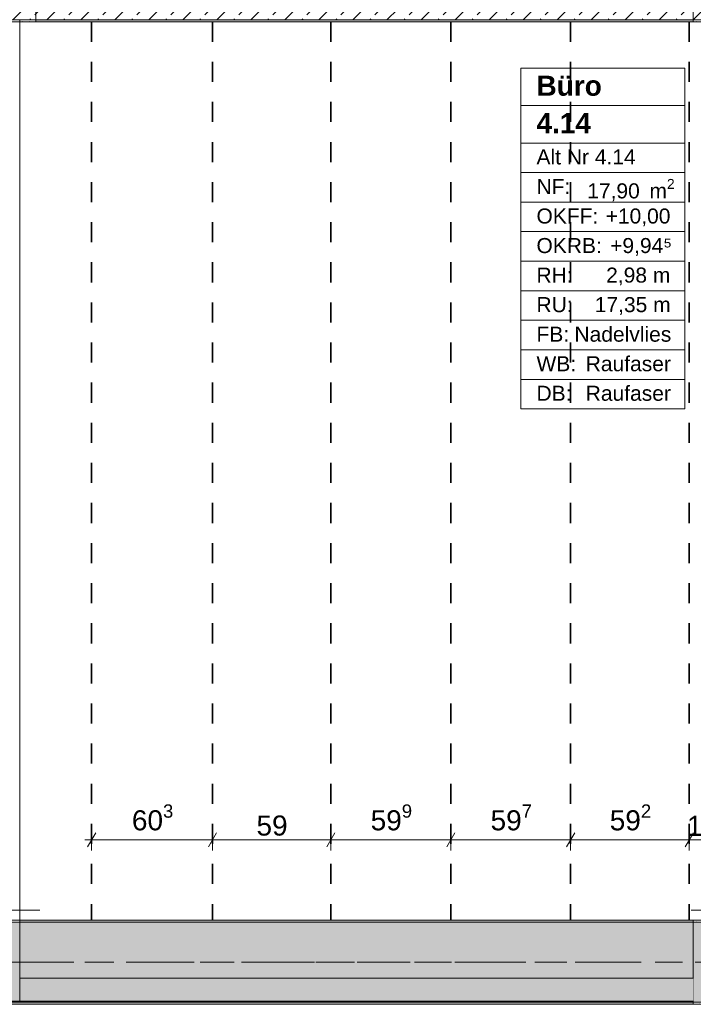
# Model space of a CAD drawing. Header units: metres. Extents: x -3.6 to 84.5, y -11 to 16.8.
# Tile 30 of 229: x 4.2 to 7.6, y 8.1 to 13. Entities that reach past the tile are written whole.
import ezdxf

# ---------------------------------------------------------------- set-up
doc = ezdxf.new("R2010")
doc.units = ezdxf.units.M
doc.header["$MEASUREMENT"] = 0
for name, pattern in [('Achse', [0.2, 0.1, -0.05, 0, -0.05]), ('Strichlinie doppelt', [0.546806, 0.264583, -0.105833, 0.070556, -0.105833]), ('Wipeout_Contour', [1, 0, -1])]:
    doc.linetypes.add(name, pattern=pattern)
for name, color, linetype in [('155 - Bemaßung_ Beschriftung.Ausbau - Deckenelemente', 7, 'Continuous'), ('401 - Zone.Raum_ Raumbegrenzung_ Whg.', 7, 'Continuous'), ('451 - Universal.Achsen Raster', 7, 'Continuous'), ('605 - Struktur.Wand Innen', 7, 'Continuous'), ('607 - Struktur.Stütze', 7, 'Continuous'), ('608 - Struktur.Träger', 7, 'Continuous'), ('Abbruch_605 - Struktur.Wand Innen', 7, 'Continuous')]:
    doc.layers.add(name, color=color, linetype=linetype)
doc.styles.add('ERSTELLTER_STIL_1', font='txt')
doc.styles.add('ERSTELLTER_STIL_2', font='txt')
doc.linetypes.add('Abbruch 1', pattern='A,0,[1,2022.0244.A_L5A-PL04.10_iA_Deckenelemente 3.OG1.Shx,S=0.001984,R=0,X=0,Y=0],-0.25,0', length=0.25)
doc.dimstyles.new('ERSTELLTER_STIL__1', dxfattribs={"dimtxt": 0.1, "dimasz": 0.0532, "dimexe": 0.18, "dimexo": 0.0625, "dimgap": 0, "dimtad": 1, "dimtih": 1, "dimtoh": 1, "dimzin": 0, "dimdsep": 46, "dimtxsty": 'ERSTELLTER_STIL_2', "dimblk": 'ARROWHEAD_2', "dimblk1": 'ARROWHEAD_2', "dimblk2": 'ARROWHEAD_2', "dimcen": 0.09, "dimse1": 1, "dimse2": 1, "dimclrd": 7, "dimclre": 7, "dimclrt": 7, "dimazin": 0, "dimtfac": 1, "dimtdec": 4, "dimtmove": 0, "dimatfit": 3, "dimfxl": 1, "dimtolj": 1, "dimtzin": 0, "dimarcsym": 0})
doc.dimstyles.new('ERSTELLTER_STIL__2', dxfattribs={"dimtxt": 0.1, "dimasz": 0.0532, "dimexe": 0.18, "dimexo": 0.0625, "dimgap": 0, "dimtad": 1, "dimtih": 1, "dimtoh": 1, "dimzin": 0, "dimdsep": 46, "dimtxsty": 'ERSTELLTER_STIL_2', "dimblk": 'ARROWHEAD_2', "dimblk1": 'ARROWHEAD_2', "dimblk2": 'ARROWHEAD_2', "dimcen": 0.09, "dimse1": 1, "dimse2": 1, "dimclrd": 7, "dimclre": 7, "dimclrt": 7, "dimazin": 0, "dimtfac": 1, "dimtdec": 4, "dimtmove": 2, "dimatfit": 3, "dimfxl": 1, "dimtolj": 1, "dimtzin": 0, "dimarcsym": 0})
pattern_1 = [(45, (0, 0), (-0.01767767, 0.01767767), [0, -0.025])]
pattern_2 = [(45, (0, 0), (-0.08485281, 0.08485281), []), (45, (-0.04243, 0.04243), (-0.08485281, 0.08485281), [0.09, -0.03])]

# ---------------------------------------------------------------- blocks, each defined once
blk = doc.blocks.new('*D196')
at = {"layer": '155 - Bemaßung_ Beschriftung.Ausbau - Deckenelemente', "color": 7, "linetype": 'Continuous', "lineweight": 5}
for p, q in [((4.5892, 8.945), (4.5488, 8.875)), ((4.569, 8.8575), (4.569, 8.9625)), ((5.1922, 8.945), (5.1518, 8.875)), ((5.172, 8.8575), (5.172, 8.9625)), ((4.5348, 8.91), (4.569, 8.91)), ((4.569, 8.91), (5.172, 8.91))]:
    blk.add_line(p, q, dxfattribs=at)
at = {"layer": '155 - Bemaßung_ Beschriftung.Ausbau - Deckenelemente', "color": 7, "lineweight": 5, "insert": (4.7696, 8.9283), "char_height": 0.1, "attachment_point": 7, "style": 'ERSTELLTER_STIL_2'}
blk.add_mtext('\\A1;{\\pql;\\fArial|b0|i0|c0|p38;60\\fArial|b0|i0|c0|p38;\\A1{\\H.66x;\\S3^  ;}}', dxfattribs=at)
blk = doc.blocks.new('ARROWHEAD_2')
at = {"color": 0, "linetype": 'Continuous', "lineweight": 0}
for p, q in [((0, 0), (-1, 0)), ((-0.378, -0.655), (0.378, 0.655))]:
    blk.add_line(p, q, dxfattribs=at)
blk = doc.blocks.new('*D197')
at = {"layer": '155 - Bemaßung_ Beschriftung.Ausbau - Deckenelemente', "color": 7, "linetype": 'Continuous', "lineweight": 5}
for p, q in [((5.1922, 8.945), (5.1518, 8.875)), ((5.172, 8.8575), (5.172, 8.9625)), ((5.7822, 8.945), (5.7418, 8.875)), ((5.762, 8.8575), (5.762, 8.9625)), ((5.172, 8.91), (5.762, 8.91))]:
    blk.add_line(p, q, dxfattribs=at)
at = {"layer": '155 - Bemaßung_ Beschriftung.Ausbau - Deckenelemente', "color": 7, "lineweight": 5, "insert": (5.3911, 8.93), "char_height": 0.1, "attachment_point": 7, "style": 'ERSTELLTER_STIL_2'}
blk.add_mtext('\\A1;{\\pql;\\fArial|b0|i0|c0|p38;59}', dxfattribs=at)
blk = doc.blocks.new('*D198')
at = {"layer": '155 - Bemaßung_ Beschriftung.Ausbau - Deckenelemente', "color": 7, "linetype": 'Continuous', "lineweight": 5}
for p, q in [((5.7822, 8.945), (5.7418, 8.875)), ((5.762, 8.8575), (5.762, 8.9625)), ((6.3812, 8.945), (6.3408, 8.875)), ((6.361, 8.8575), (6.361, 8.9625)), ((5.762, 8.91), (6.361, 8.91))]:
    blk.add_line(p, q, dxfattribs=at)
at = {"layer": '155 - Bemaßung_ Beschriftung.Ausbau - Deckenelemente', "color": 7, "lineweight": 5, "insert": (5.9606, 8.9283), "char_height": 0.1, "attachment_point": 7, "style": 'ERSTELLTER_STIL_2'}
blk.add_mtext('\\A1;{\\pql;\\fArial|b0|i0|c0|p38;59\\fArial|b0|i0|c0|p38;\\A1{\\H.66x;\\S9^  ;}}', dxfattribs=at)
blk = doc.blocks.new('*D199')
at = {"layer": '155 - Bemaßung_ Beschriftung.Ausbau - Deckenelemente', "color": 7, "linetype": 'Continuous', "lineweight": 5}
for p, q in [((6.3812, 8.945), (6.3408, 8.875)), ((6.361, 8.8575), (6.361, 8.9625)), ((6.9782, 8.945), (6.9378, 8.875)), ((6.958, 8.8575), (6.958, 8.9625)), ((6.361, 8.91), (6.958, 8.91))]:
    blk.add_line(p, q, dxfattribs=at)
at = {"layer": '155 - Bemaßung_ Beschriftung.Ausbau - Deckenelemente', "color": 7, "lineweight": 5, "insert": (6.5586, 8.9283), "char_height": 0.1, "attachment_point": 7, "style": 'ERSTELLTER_STIL_2'}
blk.add_mtext('\\A1;{\\pql;\\fArial|b0|i0|c0|p38;59\\fArial|b0|i0|c0|p38;\\A1{\\H.66x;\\S7^  ;}}', dxfattribs=at)
blk = doc.blocks.new('*D200')
at = {"layer": '155 - Bemaßung_ Beschriftung.Ausbau - Deckenelemente', "color": 7, "linetype": 'Continuous', "lineweight": 5}
for p, q in [((6.9782, 8.945), (6.9378, 8.875)), ((6.958, 8.8575), (6.958, 8.9625)), ((7.5702, 8.945), (7.5298, 8.875)), ((7.55, 8.8575), (7.55, 8.9625)), ((6.958, 8.91), (7.55, 8.91))]:
    blk.add_line(p, q, dxfattribs=at)
at = {"layer": '155 - Bemaßung_ Beschriftung.Ausbau - Deckenelemente', "color": 7, "lineweight": 5, "char_height": 0.1, "attachment_point": 7, "style": 'ERSTELLTER_STIL_2'}
for s, insert in [('\\A1;{\\pql;\\fArial|b0|i0|c0|p38;59\\fArial|b0|i0|c0|p38;\\A1{\\H.66x;\\S2^  ;}}', (7.1531, 8.9283)), ('\\A1;{\\pql;\\fArial|b0|i0|c0|p38;11}', (7.5381, 8.93))]:
    blk.add_mtext(s, dxfattribs=dict(at, insert=insert))
blk = doc.blocks.new('*D201')
at = {"layer": '155 - Bemaßung_ Beschriftung.Ausbau - Deckenelemente', "color": 7, "linetype": 'Continuous', "lineweight": 5}
for p, q in [((7.5702, 8.945), (7.5298, 8.875)), ((7.55, 8.8575), (7.55, 8.9625)), ((7.6398, 8.875), (7.6802, 8.945)), ((7.66, 8.8575), (7.66, 8.9625)), ((7.55, 8.91), (7.66, 8.91)), ((7.66, 8.91), (7.6942, 8.91))]:
    blk.add_line(p, q, dxfattribs=at)
blk = doc.blocks.new('*D210')
at = {"layer": '155 - Bemaßung_ Beschriftung.Ausbau - Deckenelemente', "color": 7, "linetype": 'Continuous', "lineweight": 5}
for p, q in [((3.9852, 8.945), (3.9448, 8.875)), ((3.965, 8.8575), (3.965, 8.9625)), ((4.0298, 8.875), (4.0702, 8.945)), ((4.05, 8.8575), (4.05, 8.9625)), ((3.965, 8.91), (4.05, 8.91)), ((4.05, 8.91), (4.0842, 8.91))]:
    blk.add_line(p, q, dxfattribs=at)
at = {"layer": '155 - Bemaßung_ Beschriftung.Ausbau - Deckenelemente', "color": 7, "lineweight": 5, "insert": (3.9756, 8.9283), "char_height": 0.1, "attachment_point": 7, "style": 'ERSTELLTER_STIL_2'}
blk.add_mtext('\\A1;{\\pql;\\fArial|b0|i0|c0|p38;8\\fArial|b0|i0|c0|p38;\\A1{\\H.66x;\\S5^  ;}}', dxfattribs=at)

msp = doc.modelspace()

# ---------------------------------------------------------------- hatches: boundary and pattern name
at = {"layer": '607 - Struktur.Stütze', "linetype": 'Continuous', "lineweight": 0, "true_color": 0x000000}
h = msp.add_hatch(dxfattribs=at)
h.set_pattern_fill('Gips_0001', color=18, style=0, pattern_type=2)
h.set_pattern_definition(pattern_1)
h.paths.add_polyline_path([(4.28, 13), (4.21, 13), (4.21, 12.99), (4.29, 12.99), (4.29, 13.445), (4.28, 13.445)])
h = msp.add_hatch(dxfattribs=at)
h.set_pattern_fill('Gips_0001', color=18, style=0, pattern_type=2)
h.set_pattern_definition(pattern_1)
h.paths.add_polyline_path([(7.57, 13.445), (7.57, 12.99), (7.66, 12.99), (7.66, 13), (7.58, 13), (7.58, 13.445)])
h = msp.add_hatch(dxfattribs=at)
h.set_pattern_fill('Gips_0001', color=18, style=0, pattern_type=2)
h.set_pattern_definition(pattern_1)
h.paths.add_polyline_path([(7.57, 8.51), (7.57, 8.09), (7.89, 8.09), (7.89, 8.51), (7.82, 8.51), (7.82, 8.5), (7.88, 8.5), (7.88, 8.1), (7.58, 8.1), (7.58, 8.5), (7.66, 8.5), (7.66, 8.51)])
at = {"layer": '608 - Struktur.Träger', "linetype": 'Continuous', "lineweight": 0, "true_color": 0x000000}
h = msp.add_hatch(dxfattribs=at)
h.set_pattern_fill('Beton__Stahlbeton_0001', color=18, style=0, pattern_type=2)
h.set_pattern_definition(pattern_2)
h.paths.add_polyline_path([(0.38, 13), (0.69, 13), (3.97, 13), (4.29, 13), (7.57, 13), (7.89, 13), (11.17, 13), (11.48, 13), (11.48, 13.3), (11.17, 13.3), (7.89, 13.3), (7.57, 13.3), (4.29, 13.3), (3.97, 13.3), (0.69, 13.3), (0.38, 13.3)])
h = msp.add_hatch(dxfattribs=at)
h.set_pattern_fill('Gips_0001', color=18, style=0, pattern_type=2)
h.set_pattern_definition(pattern_1)
h.paths.add_polyline_path([(4.29, 12.99), (7.57, 12.99), (7.57, 13), (4.29, 13)])
h = msp.add_hatch(dxfattribs=at)
h.set_pattern_fill('Gips_0001', color=18, style=0, pattern_type=2)
h.set_pattern_definition(pattern_1)
h.paths.add_polyline_path([(4.21, 8.51), (4.21, 8.5), (7.57, 8.5), (7.57, 8.51)])

# ---------------------------------------------------------------- linework, layer by layer
at = {"layer": '155 - Bemaßung_ Beschriftung.Ausbau - Deckenelemente', "color": 7, "linetype": 'Achse', "lineweight": 35}
for p, q in [((4.569, 12.99), (4.569, 8.51)), ((5.172, 12.99), (5.172, 8.51)), ((5.762, 12.99), (5.762, 8.51)), ((6.361, 12.99), (6.361, 8.51)), ((6.958, 12.99), (6.958, 8.51)), ((7.55, 12.99), (7.55, 8.51))]:
    msp.add_line(p, q, dxfattribs=at)
at = {"layer": '401 - Zone.Raum_ Raumbegrenzung_ Whg.', "color": 7, "linetype": 'Continuous', "lineweight": 9}
for p, q in [((7.528, 12.7583), (6.7091, 12.7583)), ((6.7091, 12.7583), (6.7091, 11.0591)), ((6.7091, 12.7583), (7.528, 12.7583)), ((6.7091, 12.5716), (6.7091, 12.7583)), ((7.528, 11.0591), (7.528, 12.7583)), ((7.528, 12.7583), (7.528, 12.5716)), ((7.528, 12.5716), (6.7091, 12.5716)), ((6.7091, 12.5716), (7.528, 12.5716)), ((6.7091, 12.385), (6.7091, 12.5716)), ((7.528, 12.5716), (7.528, 12.385)), ((7.528, 12.385), (6.7091, 12.385)), ((6.7091, 12.385), (7.528, 12.385)), ((6.7091, 12.2377), (6.7091, 12.385)), ((7.528, 12.385), (7.528, 12.2377)), ((7.528, 12.2377), (6.7091, 12.2377)), ((6.7091, 12.2377), (7.528, 12.2377)), ((6.7091, 12.0904), (6.7091, 12.2377)), ((7.528, 12.2377), (7.528, 12.0904)), ((7.528, 12.0904), (6.7091, 12.0904)), ((6.7091, 12.0904), (7.528, 12.0904)), ((6.7091, 11.9431), (6.7091, 12.0904)), ((7.528, 12.0904), (7.528, 11.9431)), ((7.528, 11.9431), (6.7091, 11.9431)), ((6.7091, 11.9431), (7.528, 11.9431)), ((6.7091, 11.7958), (6.7091, 11.9431)), ((7.528, 11.9431), (7.528, 11.7958)), ((7.528, 11.7958), (6.7091, 11.7958)), ((6.7091, 11.7958), (7.528, 11.7958)), ((6.7091, 11.6484), (6.7091, 11.7958)), ((7.528, 11.7958), (7.528, 11.6484)), ((7.528, 11.6484), (6.7091, 11.6484)), ((6.7091, 11.6484), (7.528, 11.6484)), ((6.7091, 11.5011), (6.7091, 11.6484)), ((7.528, 11.6484), (7.528, 11.5011)), ((7.528, 11.5011), (6.7091, 11.5011)), ((6.7091, 11.5011), (7.528, 11.5011)), ((6.7091, 11.3538), (6.7091, 11.5011)), ((7.528, 11.5011), (7.528, 11.3538)), ((7.528, 11.3538), (6.7091, 11.3538)), ((6.7091, 11.3538), (7.528, 11.3538)), ((6.7091, 11.2065), (6.7091, 11.3538)), ((7.528, 11.3538), (7.528, 11.2065)), ((7.528, 11.2065), (6.7091, 11.2065)), ((6.7091, 11.2065), (7.528, 11.2065)), ((6.7091, 11.0591), (6.7091, 11.2065)), ((7.528, 11.2065), (7.528, 11.0591)), ((6.7091, 11.0591), (7.528, 11.0591)), ((7.528, 11.0591), (6.7091, 11.0591))]:
    msp.add_line(p, q, dxfattribs=at)
at = {"layer": '451 - Universal.Achsen Raster', "color": 160, "linetype": 'Strichlinie doppelt', "lineweight": 9, "true_color": 0x3232ff}
msp.add_line((64.935, 8.3), (-3.175, 8.3), dxfattribs=at)
at = {"layer": '605 - Struktur.Wand Innen', "color": 7, "linetype": 'Continuous', "lineweight": 18, "flags": 128}
msp.add_lwpolyline([(4.21, 8.6), (4.21, 13)], dxfattribs=at)
at = {"layer": '607 - Struktur.Stütze', "color": 7, "linetype": 'Continuous', "lineweight": 5, "flags": 128}
for points in [[(4.21, 12.99), (4.29, 12.99), (4.29, 13.445)], [(7.57, 13.445), (7.57, 12.99), (7.66, 12.99)], [(7.66, 8.51), (7.57, 8.51), (7.57, 8.09), (7.89, 8.09), (7.89, 8.51), (7.82, 8.51)]]:
    msp.add_lwpolyline(points, dxfattribs=at)
at = {"layer": '608 - Struktur.Träger', "color": 7, "linetype": 'Continuous', "lineweight": 13}
for p, q in [((0.38, 12.99), (11.48, 12.99)), ((0.38, 8.51), (61.88, 8.51)), ((4.21, 8.5), (4.05, 8.5)), ((7.57, 8.5), (4.21, 8.5)), ((7.89, 8.5), (7.57, 8.5))]:
    msp.add_line(p, q, dxfattribs=at)
at = {"layer": '608 - Struktur.Träger', "color": 7, "linetype": 'Continuous', "lineweight": 5}
for p, q in [((4.29, 13), (4.29, 12.99)), ((7.57, 12.99), (4.29, 12.99)), ((7.57, 13), (7.57, 12.99)), ((4.21, 8.51), (4.21, 8.5)), ((7.57, 8.51), (4.21, 8.51)), ((7.57, 8.51), (7.57, 8.5))]:
    msp.add_line(p, q, dxfattribs=at)
at = {"layer": '608 - Struktur.Träger', "color": 7, "linetype": 'Achse', "lineweight": 9}
msp.add_line((0.38, 8.3), (61.88, 8.3), dxfattribs=at)
at = {"layer": '608 - Struktur.Träger', "color": 7, "linetype": 'Continuous', "lineweight": 13, "flags": 128}
msp.add_lwpolyline([(11.48, 13), (11.17, 13), (7.89, 13), (7.57, 13), (4.29, 13), (3.97, 13), (0.69, 13), (0.38, 13)], dxfattribs=at)
at = {"layer": 'Abbruch_605 - Struktur.Wand Innen', "color": 160, "linetype": 'Abbruch 1', "lineweight": 5, "true_color": 0x3232ff}
for p, q in [((3.95, 8.56), (4.31, 8.56)), ((3.95, 8.56), (4.31, 8.56)), ((7.56, 8.56), (7.92, 8.56)), ((7.56, 8.56), (7.92, 8.56))]:
    msp.add_line(p, q, dxfattribs=at)
at = {"layer": 'Abbruch_605 - Struktur.Wand Innen', "color": 7, "linetype": 'Abbruch 1', "lineweight": 18, "flags": 128}
msp.add_lwpolyline([(4.21, 8.52), (4.21, 8.6)], dxfattribs=at)

# ---------------------------------------------------------------- texts
at = {"layer": '401 - Zone.Raum_ Raumbegrenzung_ Whg.', "color": 7, "lineweight": 9, "attachment_point": 1}
for s, insert, char_height, style in [('\\A1;{\\pqj;\\pt0;\\fArial|b1|i0|c0|p38;Büro}', (6.7877, 12.7207), 0.1, 'ERSTELLTER_STIL_1'), ('\\A1;{\\pqj;\\pt0;\\fArial|b1|i0|c0|p38;}', (7.4494, 12.7435), 0.1, 'ERSTELLTER_STIL_1'), ('\\A1;{\\pql;\\pt0;\\fArial|b1|i0|c0|p38;4.14}', (6.7877, 12.5341), 0.1, 'ERSTELLTER_STIL_1'), ('\\A1;{\\pqj;\\pt0;\\fArial|b1|i0|c0|p38;}', (7.4494, 12.5569), 0.1, 'ERSTELLTER_STIL_1'), ('\\A1;{\\pqj;\\pt0;\\fArial|b0|i0|c0|p38;Alt Nr 4.14}', (6.7877, 12.3532), 0.075, 'ERSTELLTER_STIL_2'), ('\\A1;{\\pqj;\\pt0;\\fArial|b0|i0|c0|p38;}', (7.4494, 12.3703), 0.075, 'ERSTELLTER_STIL_2'), ('\\A1;{\\pqj;\\pt0;\\fArial|b0|i0|c0|p38;NF: }', (6.7877, 12.2058), 0.075, 'ERSTELLTER_STIL_2'), ('\\A1;{\\pql;\\pt0,0.05;\\fArial|b0|i0|c0|p38;17,90\\fArial|b0|i0|c0|p38;\\A1{\\H.66x;\\S^  ;}\\fArial|b0|i0|c0|p38; m\\fArial|b0|i0|c0|p38;\\A1{\\H.66x;\\S2^  ;}}', (7.0408, 12.2058), 0.075, 'ERSTELLTER_STIL_2'), ('\\A1;{\\pqj;\\pt0;\\fArial|b0|i0|c0|p38;OKFF: }', (6.7877, 12.0585), 0.075, 'ERSTELLTER_STIL_2'), ('\\A1;{\\pqj;\\pt0;\\fArial|b0|i0|c0|p38;+10,00}', (7.1326, 12.0585), 0.075, 'ERSTELLTER_STIL_2'), ('\\A1;{\\pqj;\\pt0;\\fArial|b0|i0|c0|p38;OKRB: }', (6.7877, 11.9112), 0.075, 'ERSTELLTER_STIL_2'), ('\\A1;{\\pqj;\\pt0;\\fArial|b0|i0|c0|p38;+9,94⁵}', (7.1552, 11.9112), 0.075, 'ERSTELLTER_STIL_2'), ('\\A1;{\\pqj;\\pt0;\\fArial|b0|i0|c0|p38;RH: }', (6.7877, 11.7639), 0.075, 'ERSTELLTER_STIL_2'), ('\\A1;{\\pqj;\\pt0;\\fArial|b0|i0|c0|p38;2,98 m}', (7.1353, 11.7639), 0.075, 'ERSTELLTER_STIL_2'), ('\\A1;{\\pqj;\\pt0;\\fArial|b0|i0|c0|p38;RU: }', (6.7877, 11.6166), 0.075, 'ERSTELLTER_STIL_2'), ('\\A1;{\\pqj;\\pt0;\\fArial|b0|i0|c0|p38;17,35 m}', (7.0784, 11.6166), 0.075, 'ERSTELLTER_STIL_2'), ('\\A1;{\\pqj;\\pt0;\\fArial|b0|i0|c0|p38;FB: }', (6.7877, 11.4692), 0.075, 'ERSTELLTER_STIL_2'), ('\\A1;{\\pqj;\\pt0;\\fArial|b0|i0|c0|p38;Nadelvlies}', (6.9769, 11.4692), 0.075, 'ERSTELLTER_STIL_2'), ('\\A1;{\\pqj;\\pt0;\\fArial|b0|i0|c0|p38;WB: }', (6.7877, 11.3219), 0.075, 'ERSTELLTER_STIL_2'), ('\\A1;{\\pqj;\\pt0;\\fArial|b0|i0|c0|p38;Raufaser}', (7.0332, 11.3219), 0.075, 'ERSTELLTER_STIL_2'), ('\\A1;{\\pqj;\\pt0;\\fArial|b0|i0|c0|p38;DB: }', (6.7877, 11.1746), 0.075, 'ERSTELLTER_STIL_2'), ('\\A1;{\\pqj;\\pt0;\\fArial|b0|i0|c0|p38;Raufaser}', (7.0332, 11.1746), 0.075, 'ERSTELLTER_STIL_2')]:
    msp.add_mtext(s, dxfattribs=dict(at, insert=insert, char_height=char_height, style=style))

# ---------------------------------------------------------------- dimensions: what is measured, and where the dimension line sits
at = {"layer": '155 - Bemaßung_ Beschriftung.Ausbau - Deckenelemente', "color": 7, "linetype": 'Continuous', "lineweight": 5}
for base, p1, p2, dimstyle, picture, middle in [((7.66, 8.91), (7.55, 8.51), (7.66, 10.75), 'ERSTELLTER_STIL__2', '*D201', (7.6143, 8.98)), ((4.049975, 8.9099822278), (3.964975, 8.5099826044), (4.049975, 10.6249911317), 'ERSTELLTER_STIL__2', '*D210', (4.1487451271, 8.9799822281)), ((5.172, 8.91), (4.569, 8.51), (5.172, 8.51), 'ERSTELLTER_STIL__1', '*D196', (4.9809, 8.98)), ((6.361, 8.91), (5.762, 8.51), (6.361, 8.51), 'ERSTELLTER_STIL__1', '*D198', (6.1719, 8.98)), ((6.958, 8.91), (6.361, 8.51), (6.958, 8.51), 'ERSTELLTER_STIL__1', '*D199', (6.7699, 8.98)), ((7.55, 8.91), (6.958, 8.51), (7.55, 8.51), 'ERSTELLTER_STIL__1', '*D200', (7.3644, 8.98)), ((5.762, 8.91), (5.172, 8.51), (5.762, 8.51), 'ERSTELLTER_STIL__1', '*D197', (5.4673, 8.98))]:
    dim = msp.add_linear_dim(base=base, p1=p1, p2=p2, dimstyle=dimstyle, dxfattribs=at)
    dim.commit()
    dim.dimension.update_dxf_attribs({"geometry": picture, "text_midpoint": middle, "dimtype": 160})

# ---------------------------------------------------------------- next in the draw order: wipeouts: each hides what was drawn before it
at = {"color": 254, "linetype": 'Wipeout_Contour', "lineweight": 0, "ltscale": 40.523149}
msp.add_wipeout([(4.21, 8.105), (7.57, 8.105), (7.57, 8.22), (4.21, 8.22)], dxfattribs=at).dxf.layer = '605 - Struktur.Wand Innen'

# ---------------------------------------------------------------- next in the draw order: hatches: boundary and pattern name
at = {"layer": '608 - Struktur.Träger', "linetype": 'Continuous', "lineweight": 0, "true_color": 0x000000}
h = msp.add_hatch(dxfattribs=at)
h.set_pattern_fill('Beton__Stahlbeton_0001', color=18, style=0, pattern_type=2)
h.set_pattern_definition(pattern_2)
h.paths.add_polyline_path([(0.69, 8.5), (0.38, 8.5), (0.38, 8.1), (0.69, 8.1), (7.57, 8.1), (7.89, 8.1), (11.17, 8.1), (11.49, 8.1), (14.77, 8.1), (15.09, 8.1), (18.37, 8.1), (18.69, 8.1), (22.05, 8.1), (22.2, 8.1), (25.57, 8.1), (25.89, 8.1), (29.25, 8.1), (29.4, 8.1), (32.77, 8.1), (33.09, 8.1), (39.97, 8.1), (40.29, 8.1), (47.17, 8.1), (47.49, 8.1), (50.77, 8.1), (51.09, 8.1), (54.37, 8.1), (54.69, 8.1), (61.57, 8.1), (61.88, 8.1), (61.88, 8.5), (61.57, 8.5), (58.195, 8.5), (58.055, 8.5), (54.69, 8.5), (54.37, 8.5), (51.09, 8.5), (50.77, 8.5), (47.49, 8.5), (47.17, 8.5), (43.81, 8.5), (43.67, 8.5), (40.29, 8.5), (39.97, 8.5), (36.61, 8.5), (36.46, 8.5), (33.09, 8.5), (32.77, 8.5), (29.4, 8.5), (29.25, 8.5), (25.89, 8.5), (25.57, 8.5), (22.2, 8.5), (22.05, 8.5), (18.69, 8.5), (18.37, 8.5), (15.09, 8.5), (14.77, 8.5), (11.49, 8.5), (11.17, 8.5), (7.89, 8.5), (7.57, 8.5), (4.21, 8.5), (4.05, 8.5)])
h = msp.add_hatch(dxfattribs=at)
h.set_pattern_fill('Gips_0001', color=18, style=0, pattern_type=2)
h.set_pattern_definition(pattern_1)
h.paths.add_polyline_path([(0.69, 8.1), (0.69, 8.09), (7.57, 8.09), (7.57, 8.1)])

# ---------------------------------------------------------------- next in the draw order: linework, layer by layer
at = {"layer": '605 - Struktur.Wand Innen', "color": 7, "linetype": 'Continuous', "lineweight": 18, "flags": 128}
for points in [[(4.21, 8.105), (4.21, 8.52)], [(4.21, 8.105), (4.05, 8.105)]]:
    msp.add_lwpolyline(points, dxfattribs=at)
at = {"layer": '605 - Struktur.Wand Innen', "color": 7, "linetype": 'Continuous', "lineweight": 13, "flags": 128}
for points in [[(7.57, 8.22), (4.21, 8.22)], [(4.21, 8.22), (4.21, 8.105)], [(4.21, 8.105), (7.57, 8.105)]]:
    msp.add_lwpolyline(points, dxfattribs=at)
at = {"layer": '608 - Struktur.Träger', "color": 7, "linetype": 'Continuous', "lineweight": 13}
msp.add_line((0.38, 8.09), (61.88, 8.09), dxfattribs=at)
at = {"layer": '608 - Struktur.Träger', "color": 7, "linetype": 'Continuous', "lineweight": 5}
for p, q in [((7.57, 8.09), (0.69, 8.09)), ((7.57, 8.1), (7.57, 8.09))]:
    msp.add_line(p, q, dxfattribs=at)
at = {"layer": '608 - Struktur.Träger', "color": 7, "linetype": 'Continuous', "lineweight": 13, "flags": 128}
msp.add_lwpolyline([(47.49, 8.1), (47.17, 8.1), (40.29, 8.1), (39.97, 8.1), (33.09, 8.1), (32.77, 8.1), (29.4, 8.1), (29.25, 8.1), (25.89, 8.1), (25.57, 8.1), (22.2, 8.1), (22.05, 8.1), (18.69, 8.1), (18.37, 8.1), (15.09, 8.1), (14.77, 8.1), (11.49, 8.1), (11.17, 8.1), (7.89, 8.1), (7.57, 8.1), (0.69, 8.1), (0.38, 8.1)], dxfattribs=at)

doc.saveas('drawing.dxf')
